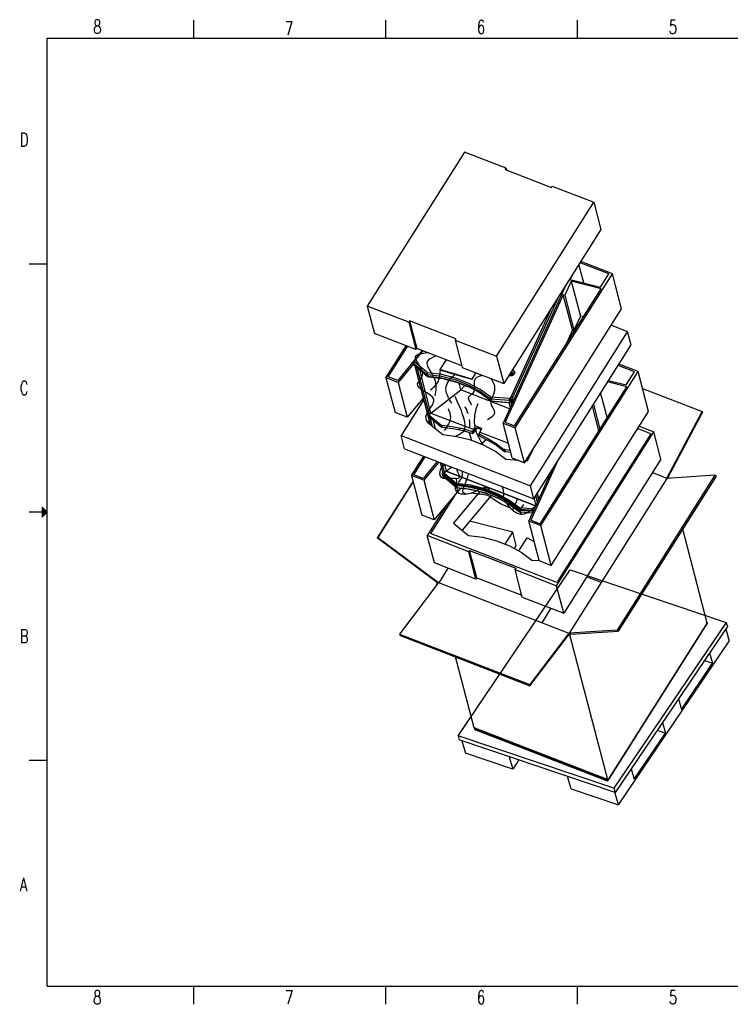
# Model space of a CAD drawing. Extents: x -650 to 5956, y -538 to 3805.
# Tile 1 of 2: x -650 to 2483, y -538 to 3805. Entities that reach past the tile are written whole.
import ezdxf

# ---------------------------------------------------------------- set-up
doc = ezdxf.new("R2010")
doc.units = 0
doc.header["$LTSCALE"] = 12
doc.header["$MEASUREMENT"] = 0
doc.layers.get('0').update_dxf_attribs({"linetype": 'CONTINUOUS'})
for name, color, linetype in [('1', 7, 'CONTINUOUS'), ('6文本', 5, 'CONTINUOUS'), ('SALVER_DXF_CONTINUOUS_LINE', 7, 'CONTINUOUS')]:
    doc.layers.add(name, color=color, linetype=linetype)
doc.styles.get("Standard").update_dxf_attribs({"font": 'txt', "bigfont": 'gbcbig.shx'})

msp = doc.modelspace()

# ---------------------------------------------------------------- linework, layer by layer
at = {"color": 7, "linetype": 'Continuous'}
for p, q in [((1311, 3220.2), (882.2, 2541)), ((1494, 3149.3), (1311, 3220.2)), ((1490.4, 3143.6), (1494, 3149.3)), ((1490.4, 3143.6), (1694.4, 3064.6)), ((1494, 3149.3), (1496, 3141.4)), ((1694.4, 3064.6), (1698, 3070.2)), ((1698, 3070.2), (1880.9, 2999.3)), ((1452.2, 2320.1), (1880.9, 2999.3)), ((1880.9, 2999.3), (1912.5, 2878.5)), ((1912.5, 2878.5), (1483.8, 2199.3)), ((1963.4, 2683.9), (1823.8, 2738)), ((1836.4, 2643.7), (1815.3, 2724.4)), ((1947, 2683.2), (1820.3, 2732.3)), ((1534.7, 2004.8), (1963.4, 2683.9)), ((1781.5, 2650.9), (1753.3, 2589)), ((1787, 2679.7), (1777.4, 2658.6)), ((1777.4, 2658.6), (1910.3, 2625.1)), ((1913.6, 2617.6), (1781.5, 2650.9)), ((1781.5, 2650.9), (1821.8, 2496.9)), ((1910.3, 2625.1), (1947, 2683.2)), ((2003.7, 2529.8), (1963.4, 2683.9)), ((1759.7, 2636.3), (1481.2, 2025.5)), ((1531.8, 2012.9), (1913.6, 2617.6)), ((1743.3, 2610.4), (1745, 2604.1)), ((1745.7, 2605.7), (1744.1, 2611.7)), ((1746.5, 2590.7), (1490.3, 2029)), ((1725.8, 2582.7), (1523, 2137.9)), ((1753.3, 2589), (1746.5, 2590.7)), ((1786.7, 2436.6), (1746.5, 2590.7)), ((1753.3, 2589), (1793.6, 2434.9)), ((1065.2, 2470.1), (882.2, 2541)), ((882.2, 2541), (913.8, 2420.2)), ((1693.3, 2531.2), (1516.4, 2143.2)), ((1575, 1850.7), (2003.7, 2529.8)), ((1068.8, 2475.8), (1065.2, 2470.1)), ((1272.8, 2396.7), (1068.8, 2475.8)), ((1068.8, 2475.8), (1100.4, 2355)), ((1821.8, 2496.9), (1793.6, 2434.9)), ((1835.2, 2493.5), (1821.8, 2496.9)), ((1065.2, 2470.1), (1096.8, 2349.3)), ((1786.7, 2436.6), (1754, 2364.8)), ((1793.6, 2434.9), (1786.7, 2436.6)), ((1788.9, 2436.1), (1791.9, 2424.8)), ((1792.6, 2426), (1790.1, 2435.8)), ((2030.2, 2428.3), (1957.4, 2456.6)), ((1096.8, 2349.3), (913.8, 2420.2)), ((1272.8, 2396.7), (1269.2, 2391.1)), ((1269.2, 2391.1), (1300.8, 2270.2)), ((1269.2, 2391.1), (1452.2, 2320.1)), ((1601.5, 1749.2), (2030.2, 2428.3)), ((2045.5, 2370), (2030.2, 2428.3)), ((964.7, 2225.7), (1053.4, 2366.2)), ((974.7, 2228.8), (1059.8, 2363.7)), ((1124.8, 2345.5), (1092.3, 2306.2)), ((1100.4, 2355), (1096.8, 2349.3)), ((1298.8, 2278.1), (1100.4, 2355)), ((1616.7, 1690.8), (2045.5, 2370)), ((1092.2, 2306.1), (1085.7, 2295.8)), ((1090.1, 2295.9), (1096.5, 2305.9)), ((1092.2, 2306.1), (1092.3, 2306.2)), ((1096.5, 2305.9), (1128.2, 2344.2)), ((1230.7, 2304.5), (1202.3, 2261.3)), ((1452.2, 2320.1), (1483.8, 2199.3)), ((1088.1, 2299.6), (1016.2, 2212.8)), ((1085.9, 2286.7), (1018.2, 2204.9)), ((1086.9, 2283.2), (1084.9, 2290.8)), ((1143.7, 2240.1), (1086.4, 2288.4)), ((1086.4, 2288.4), (1088.4, 2280.9)), ((1090.1, 2295.9), (1088.4, 2294.1)), ((1088.4, 2280.9), (1145.7, 2232.5)), ((1147.4, 2247.6), (1090.1, 2295.9)), ((1160.6, 2018), (1092.9, 2277)), ((1100.4, 2270.7), (1168.1, 2011.8)), ((1163.1, 2069.7), (1113.4, 2259.8)), ((1342.9, 2219.5), (1202.3, 2261.3)), ((1343.2, 2217.2), (1202.5, 2258.9)), ((1300.8, 2270.2), (1483.8, 2199.3)), ((2059.9, 2251.5), (1988.2, 2279.3)), ((2076.3, 2252.2), (1991.8, 2285)), ((1018.2, 2204.9), (964.7, 2225.7)), ((964.7, 2225.7), (1005, 2071.6)), ((1016.2, 2212.8), (974.7, 2228.8)), ((1143.7, 2240.1), (1145.7, 2232.5)), ((1147.2, 2238.8), (1149.2, 2231.2)), ((1211.4, 2223.1), (1149.2, 2231.2)), ((1150, 2231.1), (1151.7, 2229.6)), ((1151.4, 2230.9), (1151.7, 2229.6)), ((1271, 2208), (1211.4, 2223.1)), ((1361, 2246.9), (1342.9, 2219.5)), ((1343.2, 2217.2), (1361.8, 2246.6)), ((1510.8, 2239.5), (1511.4, 2241)), ((1523.6, 2235.7), (1519.3, 2234)), ((1522.5, 2240.3), (1523.6, 2243.6)), ((1523.2, 2243.8), (1524.2, 2243)), ((1647.5, 1573.1), (2076.3, 2252.2)), ((1949.2, 2212), (1948.2, 2215.9)), ((2023.2, 2193.4), (2059.9, 2251.5)), ((2122, 2077.2), (2076.3, 2252.2)), ((1018.2, 2204.9), (1058.5, 2050.8)), ((1163, 2069.6), (1295.1, 2171.6)), ((1295.1, 2171.6), (1287.2, 2201.8)), ((1295.1, 2171.6), (1313, 2191.8)), ((1509.8, 2088.4), (1295.1, 2171.6)), ((1644.7, 1581.2), (2026.4, 2185.9)), ((2026.4, 2185.9), (1942.6, 2207.1)), ((1946.3, 2212.8), (2023.2, 2193.4)), ((2095.6, 2178.3), (2358.6, 2076.3)), ((1131.7, 2128.8), (1031.5, 1970.1)), ((1129.6, 2136.7), (1058.5, 2050.8)), ((1422.5, 2132.1), (1376.5, 2165.9)), ((1422.5, 2132.1), (1424.5, 2124.5)), ((1509.8, 2124.3), (1426, 2130.7)), ((1426, 2130.7), (1428, 2123.1)), ((1510, 2133.1), (1426.3, 2139.5)), ((1516.4, 2143.2), (1510, 2133.1)), ((1523, 2137.9), (1516.4, 2127.5)), ((1525, 2130.3), (1518.4, 2119.9)), ((1526.4, 2124.8), (1523, 2137.9)), ((1910.8, 2156.6), (1939.2, 2047.8)), ((1428, 2123.1), (1511.8, 2116.7)), ((1428.5, 2123.1), (1430.6, 2121.5)), ((1430.2, 2122.9), (1430.6, 2121.5)), ((1430.6, 2121.5), (1506.7, 2115.8)), ((1506.7, 2115.8), (1512.4, 2094)), ((1511.8, 2116.7), (1509.8, 2124.3)), ((1518.4, 2119.9), (1516.4, 2127.5)), ((1519.2, 2108.9), (1516.8, 2118.2)), ((1519.9, 2118.6), (1519.9, 2118.7)), ((1520.3, 2119.6), (1520.4, 2119.5)), ((1524.8, 2121.3), (1523.2, 2127.5)), ((1903.3, 1990.9), (1874.8, 2099.7)), ((1879.3, 2106.8), (1907.8, 1998)), ((1058.5, 2050.8), (1005, 2071.6)), ((1155.5, 2060.4), (1162.9, 2069.4)), ((1155.5, 2060.4), (1206, 2017.6)), ((1157.8, 2051.7), (1155.5, 2060.4)), ((1157.8, 2051.7), (1208.3, 2008.9)), ((1162.9, 2069.4), (1163, 2069.6)), ((1162.9, 2069.4), (1351.3, 1996.4)), ((1693.3, 1398), (2122, 2077.2)), ((2203.1, 1783.1), (2358.6, 2076.3)), ((2360.3, 2073.3), (2207.5, 1785.4)), ((2358.6, 2076.3), (2360.3, 2073.3)), ((1149.6, 2027.2), (1156.2, 2035.1)), ((1214.6, 1973.1), (1149.6, 2027.2)), ((1170.7, 2040.8), (1181.1, 2001)), ((1206, 2017.6), (1208.3, 2008.9)), ((1209.5, 2016.3), (1211.8, 2007.5)), ((1287.4, 2000.5), (1287.4, 2000.2)), ((1290.3, 1999.2), (1290.3, 1999.5)), ((1358.2, 2012.7), (1351.3, 1996.4)), ((1367.1, 2005), (1353.6, 1987.7)), ((1385.6, 2002.1), (1358.2, 2012.7)), ((1365.8, 2009.8), (1367.1, 2005)), ((1367.1, 2005), (1384.1, 1998.4)), ((1385.6, 2002.1), (1378.7, 1985.8)), ((1481.2, 2025.5), (1534.7, 2004.8)), ((1521.4, 1871.4), (1481.2, 2025.5)), ((1490.3, 2029), (1531.8, 2012.9)), ((1575, 1850.7), (1534.7, 2004.8)), ((2132, 1978.5), (2073.9, 2001)), ((2081.1, 2012.3), (2145.5, 1987.3)), ((1031.5, 1970.1), (1601.5, 1749.2)), ((1046.8, 1911.7), (1031.5, 1970.1)), ((1331.7, 1984.2), (1341, 1948.8)), ((1351.3, 1996.4), (1345.9, 1988)), ((1348.2, 1979.2), (1345.9, 1988)), ((1353.6, 1987.7), (1348.2, 1979.2)), ((1378.7, 1985.8), (1373.4, 1977.3)), ((1373.4, 1977.3), (1413.5, 1958.1)), ((1375.7, 1968.6), (1373.4, 1977.3)), ((1375.7, 1968.6), (1415.8, 1949.3)), ((1378.7, 1985.8), (1504.3, 1937.1)), ((1716.8, 1308.2), (2145.5, 1987.3)), ((2132, 1978.5), (1717.5, 1322)), ((2177.1, 1866.5), (2145.5, 1987.3)), ((1046.8, 1911.7), (1616.7, 1690.8)), ((1383.2, 1932.5), (1407, 1953.5)), ((1425.9, 1947.3), (1425.8, 1947)), ((1428.2, 1945.2), (1428.3, 1945.6)), ((1077.6, 1794), (1131.2, 1879)), ((1087.5, 1797.2), (1137.6, 1876.5)), ((1484.9, 1909.6), (1487.2, 1900.8)), ((1488.4, 1908.2), (1512.3, 1906.4)), ((1488.4, 1908.2), (1490.7, 1899.4)), ((1490.7, 1899.4), (1514.6, 1897.7)), ((1521.4, 1871.4), (1575, 1850.7)), ((1610, 1906.3), (1587.7, 1857.4)), ((1591.6, 1865.9), (1589.6, 1873.8)), ((1593.2, 1869.3), (1591.3, 1876.6)), ((1190.9, 1855.9), (1129, 1781.1)), ((1197.4, 1853.4), (1131.1, 1773.3)), ((1216.5, 1804.4), (1204.4, 1850.6)), ((1210.9, 1848.1), (1222.3, 1804.5)), ((1222.2, 1843.7), (1230, 1814)), ((1229.9, 1814), (1253.5, 1831.6)), ((1549.7, 1860.5), (1493.5, 1865.1)), ((1587.7, 1857.4), (1579.6, 1858)), ((1584.9, 1857.6), (1583.3, 1863.8)), ((1721.5, 1856.7), (1603.2, 1597.3)), ((2177.1, 1866.5), (1748.4, 1187.4)), ((1077.6, 1794), (1123.3, 1618.9)), ((1131.1, 1773.3), (1077.6, 1794)), ((1129, 1781.1), (1087.5, 1797.2)), ((1215.5, 1808.2), (1213.5, 1805.1)), ((1214.8, 1793.8), (1213.5, 1798.8)), ((1214.3, 1799), (1271.6, 1750.7)), ((1214.3, 1799), (1216.3, 1791.4)), ((1215.2, 1792.7), (1214.8, 1793.8)), ((1216.3, 1791.4), (1215.2, 1792.7)), ((1216.3, 1791.4), (1273.6, 1743.1)), ((1216.3, 1791.4), (1216.9, 1790.5)), ((1216.5, 1804.4), (1276, 1754.2)), ((1274.2, 1742.2), (1216.9, 1790.5)), ((1222.3, 1804.5), (1229.8, 1813.6)), ((1222.3, 1804.5), (1274.3, 1760.6)), ((1229.8, 1813.8), (1229.9, 1814)), ((1624.5, 1660.8), (1229.8, 1813.8)), ((1229.8, 1813.6), (1229.8, 1813.8)), ((1229.8, 1813.6), (1624.5, 1660.7)), ((1694.1, 1813.3), (1594, 1593.8)), ((2203.1, 1781.4), (1772, 1098.4)), ((2415.3, 1795.6), (1984.1, 1112.6)), ((2419.8, 1790.9), (1988.6, 1107.8)), ((2139.9, 1807.6), (2203.1, 1783.1)), ((2415.3, 1795.6), (2203.1, 1781.4)), ((2203.5, 1781.5), (2203.1, 1783.1)), ((2207.5, 1785.4), (2205.1, 1781.6)), ((2213.9, 1782.9), (2207.5, 1785.4)), ((2213.4, 1782.1), (2213.9, 1782.9)), ((2214.1, 1782.2), (2213.9, 1782.9)), ((2419.8, 1790.9), (2415.3, 1795.6)), ((1084, 1769.3), (926.4, 1519.5)), ((1084.5, 1767.5), (929.2, 1521.4)), ((1131.1, 1773.3), (1176.8, 1598.2)), ((1293.2, 1738.7), (1176.8, 1598.2)), ((1271.6, 1750.7), (1273.6, 1743.1)), ((1274.6, 1742.5), (1273.6, 1743.1)), ((1273.6, 1743.1), (1274.2, 1742.2)), ((1274.3, 1760.6), (1337.4, 1752.4)), ((1276, 1754.2), (1274.3, 1760.6)), ((1275.8, 1742), (1274.6, 1742.5)), ((1275.1, 1749.4), (1277.1, 1741.8)), ((1277.1, 1741.8), (1275.8, 1742)), ((1353.4, 1746.7), (1353.3, 1746.4)), ((1356.3, 1745.5), (1356.3, 1745.7)), ((1616.7, 1690.8), (1601.5, 1749.2)), ((1267.5, 1707.7), (1160.4, 1537.9)), ((1378.2, 1723), (1263, 1583.9)), ((1428.1, 1706.6), (1300.6, 1552.6)), ((1632, 1677.3), (1625.1, 1704)), ((1637.7, 1689.7), (1631.4, 1714)), ((1639.3, 1693.1), (1633.1, 1716.7)), ((1234, 1667.2), (1146.8, 1529.1)), ((1492.6, 1693.3), (1492.5, 1692.9)), ((1495, 1691.2), (1495, 1691.5)), ((1554.9, 1646.1), (1553.2, 1652.6)), ((1553.2, 1652.6), (1618.5, 1647.6)), ((1617.5, 1692), (1625.2, 1662.3)), ((1176.8, 1598.2), (1123.3, 1618.9)), ((1550.5, 1642.7), (1552.5, 1635.1)), ((1552.5, 1635.1), (1553, 1634.1)), ((1553.5, 1634.4), (1552.5, 1635.1)), ((1554.7, 1633.9), (1553.5, 1634.4)), ((1554, 1641.3), (1556, 1633.7)), ((1554, 1641.3), (1613.6, 1636.8)), ((1556, 1633.7), (1554.7, 1633.9)), ((1554.9, 1646.1), (1615.7, 1641.5)), ((1556, 1633.7), (1610.3, 1629.6)), ((1609.9, 1628.6), (1556.6, 1632.6)), ((1263, 1583.9), (1328.3, 1529.6)), ((1524, 1544.3), (1333.6, 1592.4)), ((1594, 1593.8), (1647.5, 1573.1)), ((1639.8, 1418.8), (1594, 1593.8)), ((1603.2, 1597.3), (1644.7, 1581.2)), ((1693.3, 1398), (1647.5, 1573.1)), ((926.4, 1519.5), (929.2, 1521.4)), ((929.2, 1521.4), (1196.6, 1321.7)), ((1329.8, 1458.2), (1146.8, 1529.1)), ((1178.4, 1408.3), (1146.8, 1529.1)), ((1717.5, 1322), (1160.4, 1537.9)), ((1490.6, 1491.5), (1524, 1544.3)), ((1539.2, 1486), (1524, 1544.3)), ((2379.8, 1148.5), (2272.8, 1557.9)), ((1191.6, 1321.4), (926.4, 1519.5)), ((1530.7, 1472.4), (1539.2, 1486)), ((1550.4, 1461.7), (1587.1, 1519.8)), ((1587.1, 1519.8), (1617.7, 1503.2)), ((1333.4, 1463.8), (1329.8, 1458.2)), ((1361.4, 1337.4), (1329.8, 1458.2)), ((1365, 1343), (1333.4, 1463.8)), ((1333.4, 1463.8), (1537.4, 1384.8)), ((1361.4, 1337.4), (1178.4, 1408.3)), ((1607.1, 1421.5), (1639.8, 1418.8)), ((1639.8, 1418.8), (1693.3, 1398)), ((1237.9, 1385.2), (1197.6, 1321.4)), ((1537.4, 1384.8), (1533.8, 1379.1)), ((1533.8, 1379.1), (1716.8, 1308.2)), ((1565.4, 1258.3), (1533.8, 1379.1)), ((1849.7, 1347.9), (1913.8, 1323.1)), ((1196.8, 1322), (1024, 1094.9)), ((1191.6, 1321.4), (1187.7, 1315.4)), ((1188.8, 1311.4), (1187.7, 1315.4)), ((1187.7, 1315.4), (1190.9, 1314.1)), ((1191.6, 1321.4), (1195.3, 1320)), ((1196.8, 1322), (1771.4, 1099.3)), ((1365, 1343), (1361.4, 1337.4)), ((1365, 1343), (1563.3, 1266.1)), ((1748.4, 1187.4), (1716.8, 1308.2)), ((1565.4, 1258.3), (1748.4, 1187.4)), ((1653.4, 1145), (1693.6, 1208.6)), ((2380.9, 1144.4), (1942, 449.2)), ((2380.8, 1143.4), (1942.4, 449)), ((2380.5, 1145.6), (2378, 1141.5)), ((2379.6, 1145.3), (2379.9, 1147.1)), ((2379.7, 1145.9), (2380.5, 1145.6)), ((2379.9, 1147.1), (2379.8, 1148.5)), ((2380.5, 1145.6), (2380.9, 1144.4)), ((2380.9, 1144.4), (2380.8, 1143.4)), ((1024, 1094.9), (1598.5, 872.2)), ((1024.4, 1089.9), (1598.9, 867.2)), ((1771.4, 1099.3), (1598.5, 872.2)), ((1598.9, 867.2), (1768.7, 1090.2)), ((1768.7, 1090.2), (1772.5, 1096.3)), ((1768.7, 1090.2), (1775.1, 1087.7)), ((1772.3, 1095.9), (1771.4, 1099.3)), ((1984.1, 1112.6), (1772, 1098.4)), ((1772, 1098.4), (1772.5, 1096.3)), ((1778.9, 1093.8), (1772.5, 1096.3)), ((1775.1, 1087.7), (1778.9, 1093.8)), ((1775.1, 1087.7), (1940.9, 453.3)), ((1778.9, 1093.8), (1988.6, 1107.8)), ((1988.6, 1107.8), (1984.1, 1112.6)), ((1353.6, 681), (1271.7, 994.1)), ((1598.5, 872.2), (1598.9, 867.2)), ((1940.9, 453.3), (1353.6, 681)), ((1354.1, 680.2), (1353.6, 681)), ((1354.2, 680.1), (1354.1, 680.2)), ((1940.7, 452.8), (1354.2, 680.1)), ((1355.4, 679.8), (1354.3, 678.1)), ((1354.3, 678.1), (1647.6, 564.4)), ((1354.3, 678.1), (1354.7, 676.9)), ((1360, 672.2), (1648.6, 560.3)), ((1647.6, 564.4), (1648.6, 566)), ((1648.5, 564.1), (1649.5, 565.6)), ((1647.6, 564.4), (1648.6, 560.3)), ((1648.5, 564.1), (1649.5, 560)), ((1941.7, 450.4), (1648.5, 564.1)), ((1648.6, 560.3), (1649.2, 561.2)), ((1938.2, 448.1), (1649.5, 560)), ((1944.3, 454.5), (1941.7, 450.4)), ((1941.7, 450.4), (1942, 449.2)), ((1941.9, 448.2), (1942, 449.2)), ((1943.2, 453.1), (1944.3, 454.5))]:
    msp.add_line(p, q, dxfattribs=at)
for p, q in [((1202.3, 2261.3), (1202.5, 2258.9)), ((1342.9, 2219.5), (1343.2, 2217.2))]:
    msp.add_line(p, q)
for points in [[(1086.4, 2288.4), (1085.3, 2289.7), (1084.9, 2290.8)], [(1090.1, 2295.9), (1088.1, 2296.4), (1086.5, 2296.3), (1085.7, 2295.8)], [(1088.4, 2294.1), (1087.1, 2292.1), (1086.4, 2290.1), (1086.4, 2288.4)], [(1086.9, 2283.2), (1087.3, 2282.1), (1088.4, 2280.9)], [(1522.2, 2260.1), (1525.8, 2258.7), (1529.1, 2256.2), (1531.3, 2253), (1531.9, 2251.2)], [(1143.7, 2240.1), (1143.6, 2241.4), (1144, 2243), (1144.9, 2244.6), (1146, 2246.2), (1147.4, 2247.6)], [(1147.2, 2238.8), (1145.9, 2239), (1144.7, 2239.5), (1143.7, 2240.1)], [(1145.7, 2232.5), (1146.7, 2231.9), (1147.9, 2231.4), (1149.2, 2231.2)], [(1147.2, 2238.8), (1146.9, 2240.5), (1146.9, 2242.8), (1147, 2245.3), (1147.4, 2247.6)], [(1376.5, 2165.9), (1325.1, 2193.9), (1269.1, 2215.6), (1209.4, 2230.7), (1147.2, 2238.8)], [(1426.3, 2139.5), (1379.7, 2173.7), (1327.6, 2202.1), (1270.8, 2224.1), (1210.4, 2239.4), (1147.4, 2247.6)], [(1151.7, 2229.6), (1214.7, 2221.4), (1275.2, 2206.2), (1328.6, 2185.5)], [(1519.3, 2234), (1514.7, 2233.4), (1510.2, 2233.9), (1506.5, 2235.3)], [(1523.6, 2241.5), (1521.9, 2239.6), (1519.5, 2238.2), (1516.9, 2237.6), (1514.2, 2237.7), (1511.8, 2238.6), (1510, 2240.2), (1509.8, 2240.6)], [(1511.4, 2241), (1513.1, 2242.9), (1515.5, 2244.3), (1518.2, 2244.9), (1520.9, 2244.8), (1523.2, 2243.8)], [(1516.2, 2250.6), (1516.6, 2250.8), (1519.3, 2250.6), (1521.7, 2249.7), (1523.5, 2248.1), (1524.4, 2246.2)], [(1520.6, 2257.6), (1522.6, 2257.4), (1526.6, 2255.8), (1529.8, 2253.3), (1532, 2250)], [(1524.4, 2246.2), (1524.5, 2243.7), (1523.6, 2241.5)], [(1530.2, 2241.6), (1527.4, 2238.3), (1523.6, 2235.7)], [(1531.9, 2251.2), (1532.2, 2249.2), (1531.8, 2245.3), (1530.2, 2241.6)], [(1424.5, 2124.5), (1378.5, 2158.3), (1327.1, 2186.3), (1271, 2208)], [(1422.5, 2132.1), (1422.5, 2133.3), (1422.9, 2134.9), (1423.7, 2136.5), (1424.9, 2138.1), (1426.3, 2139.5)], [(1426, 2130.7), (1424.7, 2130.9), (1423.5, 2131.4), (1422.5, 2132.1)], [(1426, 2130.7), (1425.8, 2132.4), (1425.7, 2134.7), (1425.9, 2137.2), (1426.3, 2139.5)], [(1509.8, 2124.3), (1509.5, 2126.1), (1509.5, 2128.4), (1509.7, 2130.8), (1510, 2133.1)], [(1516.4, 2127.5), (1515.7, 2129), (1514.2, 2130.6), (1512.2, 2132), (1510, 2133.1)], [(1424.5, 2124.5), (1425.5, 2123.8), (1426.7, 2123.3), (1428, 2123.1)], [(1509.8, 2124.3), (1511.8, 2124.4), (1513.6, 2125.1), (1515.2, 2126.1), (1516.4, 2127.5)], [(1511.8, 2116.7), (1513.7, 2116.9), (1515.6, 2117.5), (1517.2, 2118.5), (1518.4, 2119.9)], [(1519.9, 2118.7), (1519.9, 2118.9), (1520, 2119.2), (1520.1, 2119.5), (1520.3, 2119.6), (1520.3, 2119.6)], [(1520.4, 2119.5), (1520.4, 2119.3), (1520.3, 2118.9), (1520.1, 2118.7), (1520, 2118.6), (1519.9, 2118.6)], [(1209.5, 2016.3), (1208.2, 2016.5), (1207, 2017), (1206, 2017.6)], [(1208.3, 2008.9), (1209.3, 2008.2), (1210.5, 2007.8), (1211.8, 2007.5)], [(1209.5, 2016.3), (1256.5, 2010.7), (1302.1, 2001.2), (1345.9, 1988)], [(1211.8, 2007.5), (1258.7, 2002), (1304.4, 1992.5), (1348.2, 1979.2)], [(1493.5, 1865.1), (1447, 1899.5), (1394.9, 1927.9), (1338.2, 1949.9), (1277.7, 1965.1), (1214.6, 1973.1)], [(1413.5, 1958.1), (1450.8, 1935.4), (1484.9, 1909.6)], [(1415.8, 1949.3), (1453.1, 1926.6), (1487.2, 1900.8)], [(1488.4, 1908.2), (1487.1, 1908.4), (1485.9, 1908.9), (1484.9, 1909.6)], [(1487.2, 1900.8), (1488.2, 1900.1), (1489.4, 1899.7), (1490.7, 1899.4)], [(1212.8, 1801.3), (1212.7, 1801.8), (1212.8, 1803.5), (1213.5, 1805.1)], [(1214.3, 1799), (1213.3, 1800.3), (1212.8, 1801.3)], [(1275.1, 1749.4), (1273.8, 1749.6), (1272.6, 1750), (1271.6, 1750.7)], [(1550.5, 1642.7), (1504.5, 1676.5), (1453, 1704.5), (1397, 1726.2), (1337.4, 1741.3), (1275.1, 1749.4)], [(1554.9, 1646.1), (1508.3, 1680.4), (1456.2, 1708.8), (1399.4, 1730.8), (1339, 1746), (1276, 1754.2)], [(1277.1, 1741.8), (1339.4, 1733.7), (1399, 1718.6), (1455, 1696.9), (1506.5, 1668.9), (1552.5, 1635.1)], [(1277.1, 1741.8), (1277.5, 1741), (1277.8, 1740.7)], [(1337.4, 1752.4), (1397.8, 1737.2), (1454.5, 1715.2)], [(1454.5, 1715.2), (1506.6, 1686.8), (1553.2, 1652.6)], [(1554, 1641.3), (1552.7, 1641.5), (1551.5, 1642), (1550.5, 1642.7)], [(1556, 1633.7), (1556.3, 1632.9), (1556.6, 1632.6)], [(1328.3, 1529.6), (1391.4, 1521.6), (1451.9, 1506.5), (1508.7, 1484.5), (1560.8, 1456), (1607.1, 1421.5)], [(2378, 1141.5), (2378.9, 1143.3), (2379.6, 1145.3)], [(1354.7, 676.9), (1355.3, 675.6), (1356.5, 674.3), (1358.2, 673.1), (1360, 672.2)], [(1938.2, 448.1), (1939.9, 447.6), (1941.2, 447.7), (1941.9, 448.2)], [(1940.9, 453.3), (1941.4, 452.5), (1941.6, 452.4)], [(1941.6, 452.4), (1942.2, 452.4), (1943.2, 453.1)]]:
    msp.add_lwpolyline(points, dxfattribs=at)
for points in [[(1188.2, 1997), (1141, 2054.2), (1175.1, 2130.6), (1103.6, 2197.9), (1125.9, 2236.1), (1094.9, 2320.3), (1147, 2336.3)], [(1183.1, 2320), (1147.7, 2298.9), (1178.2, 2220.1), (1179.5, 2145)], [(1343.7, 2105), (1329.9, 2141.9), (1348.8, 2157.3), (1359.8, 2222.7), (1388.8, 2235.6)], [(1412.7, 2040.8), (1444.6, 2072.3), (1430.3, 2105.1), (1445.3, 2177.3), (1427.8, 2222.4)], [(1267.5, 2143.5), (1303.7, 2057.6), (1304.5, 1986.3), (1272.7, 1967.5)], [(1238.2, 2090.2), (1248.7, 2050.6), (1221.3, 1993.4)], [(1312.5, 2098.6), (1325.6, 2068.1)], [(1369.2, 2110.9), (1355.4, 2060.7), (1366.6, 1974.9), (1391.1, 1930.8)], [(1331.9, 2041.9), (1332.9, 2005.9)], [(1624.4, 1660.7), (1565.6, 1622.5), (1518.2, 1645.3), (1479.8, 1691.8), (1435.1, 1715), (1414.5, 1736.2), (1320.8, 1711.4), (1271.3, 1733), (1275.9, 1777.1), (1209.2, 1784.8), (1205.6, 1819.6), (1226.1, 1844)], [(1271.8, 1780.4), (1289.6, 1787.8), (1282, 1808.3), (1277.4, 1825.2)], [(1286.2, 1715.3), (1279.5, 1729.6), (1284.8, 1762.8), (1299.9, 1787.2), (1300.7, 1813.2)], [(1321.3, 1711.5), (1304.7, 1719.8), (1311.5, 1750.8), (1320.8, 1774.2), (1328.6, 1802.1)], [(1481, 1691.6), (1483.8, 1709), (1482.1, 1729.3), (1477.3, 1746.7)], [(1341.5, 1717.3), (1383.2, 1712.8), (1412.5, 1706.9), (1449.8, 1682.8), (1514.1, 1651.4)], [(1532, 1634), (1526.1, 1641.3), (1538.9, 1675.6), (1544.9, 1690.6)]]:
    msp.add_spline(points, degree=3)
for points in [[(1092.5, 2306), (1093.1, 2306.4)], [(1093.1, 2306.4), (1094.5, 2306.6), (1095, 2305.8)], [(1084.9, 2290.8), (1085.1, 2294.5), (1085.9, 2295.2)], [(1523, 2137.9), (1520.7, 2140.9), (1518.6, 2142.2), (1516.4, 2143.2)], [(1287.4, 2000.2), (1289.8, 1998.9), (1289.8, 1999)], [(1290.3, 1999.5), (1287.9, 2000.8), (1287.9, 2000.7)], [(1287.9, 2000.7), (1287.9, 2000.7)], [(1289.8, 1999), (1289.8, 1999)], [(1425.8, 1947), (1427.9, 1945.2)], [(1426.2, 1947.4), (1426.2, 1947.4)], [(1428.3, 1945.6), (1426.2, 1947.4)], [(1427.9, 1945.2), (1427.9, 1945.2)], [(1215.4, 1792.4), (1214.8, 1793.8)], [(1216.9, 1790.5), (1215.4, 1792.4)], [(1274.2, 1742.2), (1275.9, 1741)], [(1275.9, 1741), (1276.9, 1740.7)], [(1276.9, 1740.7), (1277.8, 1740.7)], [(1277.8, 1740.7), (1340, 1732.6), (1399.6, 1717.6), (1455.6, 1695.9), (1507.1, 1667.9), (1552.3, 1634.8)], [(1353.3, 1746.4), (1355.8, 1745.2), (1355.7, 1745.2)], [(1356.3, 1745.7), (1353.9, 1747), (1353.9, 1747)], [(1353.9, 1747), (1353.9, 1746.9)], [(1355.7, 1745.2), (1355.7, 1745.2)], [(1492.5, 1692.9), (1494.6, 1691.1)], [(1492.9, 1693.4), (1492.9, 1693.3)], [(1495, 1691.5), (1492.9, 1693.3)], [(1494.6, 1691.1), (1494.6, 1691.1)], [(1552.3, 1634.8), (1553, 1634.1)], [(1553, 1634.1), (1554.7, 1632.9)], [(1554.7, 1632.9), (1555.7, 1632.6)], [(1555.7, 1632.6), (1556.7, 1632.6)]]:
    msp.add_spline(points, degree=3, dxfattribs=at)
for points, knots in [([(1161.2, 2172.2), (1176.6, 2185), (1202.7, 2206.8), (1202.6, 2245.3), (1205.5, 2258.1)], [0, 0, 0, 0, 0.0827224, 0.1399872, 0.1399872, 0.1399872, 0.1399872]), ([(1254.3, 2113.3), (1240.1, 2137.2), (1213.5, 2182), (1249.5, 2224.5), (1268.1, 2239), (1268.5, 2239.3)], [0, 0, 0, 0, 0.107068, 0.201359, 0.2038741, 0.2038741, 0.2038741, 0.2038741])]:
    msp.add_open_spline(points, degree=3, knots=knots)
at = {"end_tangent": (0.288954, 0.957343)}
msp.add_spline([(1569, 1622.4), (1560.4, 1626.2), (1572, 1666.3)], degree=3, dxfattribs=at)
at = {"layer": '1', "color": 0, "linetype": 'Continuous'}
for p, q in [((117.8, 3723), (117.8, 3802.6)), ((963.8, 3723), (963.8, 3802.6)), ((1809.8, 3723), (1809.8, 3802.6)), ((-529.2, 3723), (5840.9, 3723)), ((-529.2, -457.4), (-529.2, 3723)), ((-608.8, 2727.7), (-529.2, 2727.7)), ((-551.1, 1654.8), (-551.1, 1610.9)), ((-529.2, 1632.8), (-551.1, 1654.8)), ((-529.2, 1632.8), (-608.8, 1632.8)), ((-536.5, 1632.8), (-551.1, 1647.5)), ((-543.8, 1632.8), (-551.1, 1640.1)), ((-536.5, 1632.8), (-551.1, 1618.2)), ((-529.2, 1632.8), (-551.1, 1610.9)), ((-543.8, 1632.8), (-551.1, 1625.5)), ((-608.8, 538), (-529.2, 538)), ((-529.2, -457.4), (5840.9, -457.4)), ((117.8, -537), (117.8, -457.4)), ((963.8, -537), (963.8, -457.4)), ((1809.8, -537), (1809.8, -457.4))]:
    msp.add_line(p, q, dxfattribs=at)
at = {"layer": 'SALVER_DXF_CONTINUOUS_LINE', "color": 7, "linetype": 'Continuous'}
for p, q in [((1282.2, 646.4), (1777.2, 1377.9)), ((1777.2, 1377.9), (2464.8, 1146.3)), ((2464.8, 1146.3), (1969.9, 414.8)), ((2464.8, 1146.3), (2469.9, 1128.3)), ((2469.9, 1128.3), (1975, 396.8)), ((2462.5, 1117.3), (2478, 1063)), ((1990.1, 342), (2478, 1063)), ((2391.8, 1012.8), (2405, 966.6)), ((2267.1, 762.8), (2404.9, 966.6)), ((2368.8, 978.8), (2405, 966.6)), ((2253.9, 809), (2267.1, 762.8)), ((2183.2, 704.5), (2196.4, 658.3)), ((2058.5, 454.6), (2196.4, 658.3)), ((2160.2, 670.5), (2196.4, 658.3)), ((1282.2, 646.4), (1287.4, 628.4)), ((1969.9, 414.8), (1282.2, 646.4)), ((1975, 396.8), (1287.4, 628.4)), ((1299.1, 624.4), (1314.8, 569.4)), ((1523.5, 499.1), (1314.8, 569.4)), ((1507.8, 554.1), (1523.5, 499.1)), ((1550.9, 539.6), (1523.5, 499.1)), ((2045.3, 500.7), (2058.5, 454.6)), ((1781.4, 412.3), (1765.7, 467.3)), ((1781.4, 412.3), (1990.1, 342)), ((1969.9, 414.8), (1975, 396.8)), ((1990.1, 342), (1974.4, 397))]:
    msp.add_line(p, q, dxfattribs=at)

# ---------------------------------------------------------------- texts
at = {"layer": '6文本', "color": 0, "linetype": 'Continuous', "oblique": 0, "width": 0.732548}
for s, p in [('8', (-326.4, 3743.9)), ('7', (518.3, 3736.7)), ('6', (1364.9, 3742.9)), ('5', (2211, 3742.9)), ('D', (-650.6, 3245.2)), ('C', (-650.6, 2150.4)), ('B', (-650.6, 1055.6)), ('A', (-650.6, -39.3)), ('8', (-327.1, -537)), ('7', (518.9, -537)), ('6', (1364.9, -537)), ('5', (2211, -537))]:
    msp.add_text(s, height=59.7, dxfattribs=at).set_placement(p)

doc.saveas('drawing.dxf')
